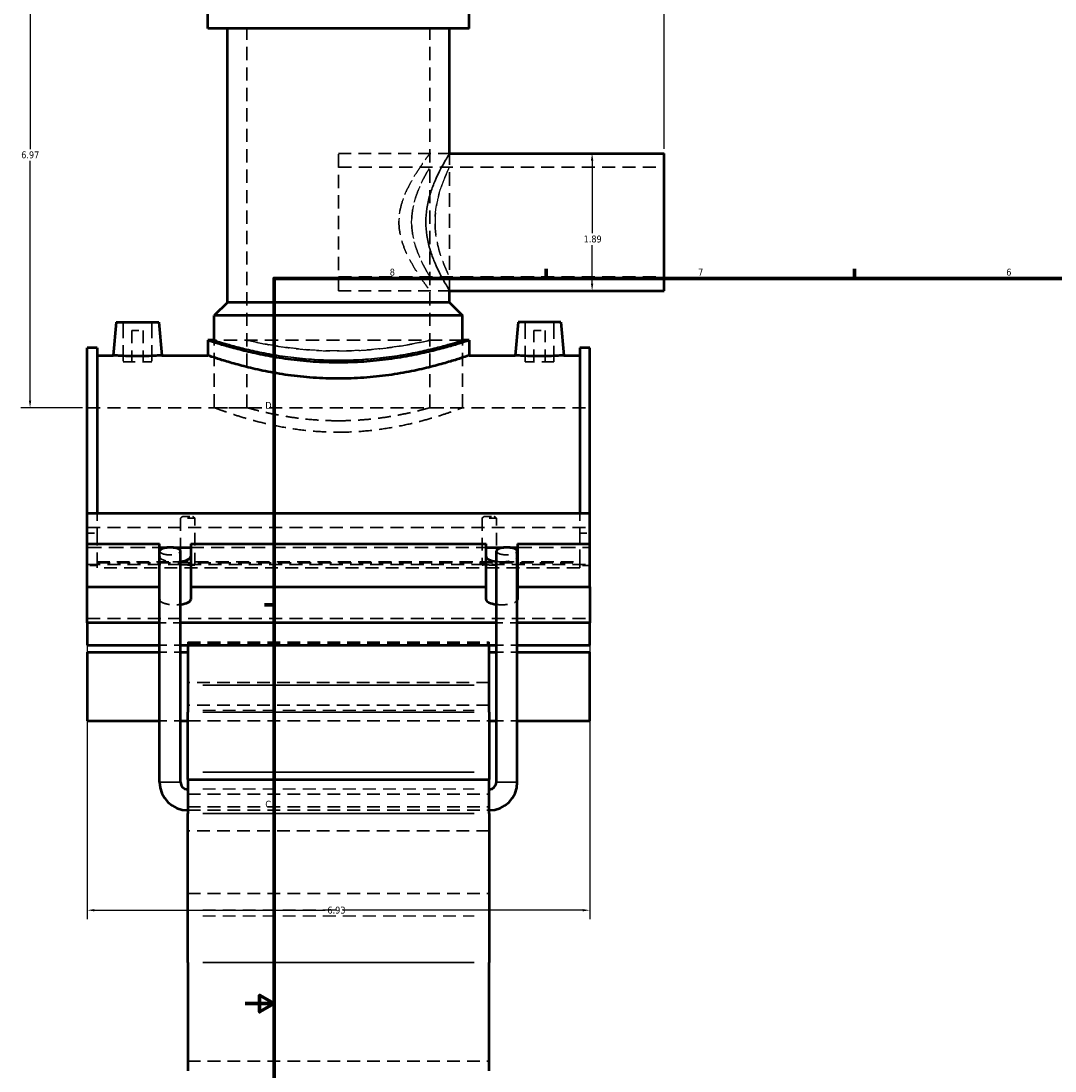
# Model space of a CAD drawing. Header units: inches. Extents: x -3 to 51.4, y -2.5 to 49.9.
# Tile 2 of 9: x -3 to 11.3, y 10.1 to 24.6. Entities that reach past the tile are written whole.
import ezdxf

# ---------------------------------------------------------------- set-up
doc = ezdxf.new("R2010")
doc.units = ezdxf.units.IN
doc.header["$MEASUREMENT"] = 0
doc.linetypes.add('DASHED', pattern=[0.2067, 0.1654, -0.0413])
for name, color, linetype, lineweight in [('Border (ANSI)', 7, 'Continuous', 70), ('Dimension (ANSI)', 7, 'Continuous', 25), ('Hidden (ANSI)', 7, 'DASHED', 35), ('Hidden Narrow (ANSI)', 7, 'DASHED', 25), ('Visible (ANSI)', 7, 'Continuous', 50), ('Visible Narrow (ANSI)', 7, 'Continuous', 35)]:
    doc.layers.add(name, color=color, linetype=linetype, lineweight=lineweight)
doc.styles.add('Note Text (ANSI)', font='tahoma.ttf')
doc.dimstyles.new('Default (ANSI)', dxfattribs={"dimtxt": 0.094488, "dimasz": 0.098425, "dimexe": 0.125, "dimexo": 0.0625, "dimgap": 0.031496, "dimtad": 0, "dimtih": 1, "dimtoh": 1, "dimrnd": 1e-08, "dimzin": 4, "dimdsep": 46, "dimtxsty": 'Note Text (ANSI)', "dimcen": 0.09, "dimdle": 0.393701, "dimclrd": 256, "dimclre": 256, "dimclrt": 5, "dimadec": 0, "dimazin": 1, "dimtfac": 1, "dimtofl": 0, "dimtmove": 0, "dimatfit": 3, "dimfxl": 1, "dimtolj": 1, "dimtzin": 4, "dimlwd": -1, "dimlwe": -1, "dimarcsym": 0})

# ---------------------------------------------------------------- blocks, each defined once
blk = doc.blocks.new('Borders Default Border')
at = {"layer": 'Border (ANSI)'}
for p, q in [((4.25, 21), (4.25, 21.134)), ((8.5, 21), (8.5, 21.134)), ((0.5, 16.5), (0.366, 16.5))]:
    blk.add_line(p, q, dxfattribs=at)
at = {"layer": 'Border (ANSI)', "flags": 128}
for points in [[(0.5, 1), (0.5, 21), (33.5, 21), (33.5, 1), (0.5, 1)], [(0.1, 11), (0.5, 11), (0.3, 11.115), (0.3, 10.885), (0.5, 11)]]:
    blk.add_lwpolyline(points, dxfattribs=at)
at = {"layer": 'Border (ANSI)', "color": 5, "true_color": 0x0000ff, "char_height": 0.0945, "attachment_point": 7, "style": 'Note Text (ANSI)'}
for s, insert in [('8', (2.094, 21.038)), ('7', (6.346, 21.04)), ('6', (10.595, 21.038)), ('D', (0.378, 19.203)), ('C', (0.378, 13.701))]:
    blk.add_mtext(s, dxfattribs=dict(at, insert=insert))
blk = doc.blocks.new('*D6')
at = {"layer": 'Defpoints', "color": 0, "transparency": 16777216}
for p in [(-2.078, 17.042), (4.852, 17.042), (4.852, 12.288)]:
    blk.add_point(p, dxfattribs=at)
at = {"layer": 'Dimension (ANSI)', "transparency": 16777216}
for p, q in [((-2.078, 16.979), (-2.078, 12.163)), ((4.852, 16.979), (4.852, 12.163)), ((-1.98, 12.288), (1.204, 12.288)), ((4.753, 12.288), (1.506, 12.288))]:
    blk.add_line(p, q, dxfattribs=at)
for points in [[(-1.98, 12.304), (-1.98, 12.272), (-2.078, 12.288)], [(4.753, 12.304), (4.753, 12.272), (4.852, 12.288)]]:
    blk.add_solid(points, dxfattribs=at)
at = {"layer": 'Dimension (ANSI)', "color": 5, "transparency": 16777216, "insert": (1.235, 12.337), "char_height": 0.0945, "attachment_point": 1, "style": 'Note Text (ANSI)'}
blk.add_mtext('\\A1;6.93', dxfattribs=at)
blk = doc.blocks.new('*D8')
at = {"layer": 'Defpoints', "color": 0, "transparency": 16777216}
for p in [(5.877, 26.664), (1.387, 26.188), (5.877, 22.725)]:
    blk.add_point(p, dxfattribs=at)
at = {"layer": 'Dimension (ANSI)', "transparency": 16777216}
for p, q in [((1.387, 26.25), (1.387, 26.789)), ((5.877, 22.787), (5.877, 26.789)), ((1.485, 26.664), (3.593, 26.664)), ((5.778, 26.664), (3.9, 26.664))]:
    blk.add_line(p, q, dxfattribs=at)
for points in [[(1.485, 26.681), (1.485, 26.648), (1.387, 26.664)], [(5.778, 26.681), (5.778, 26.648), (5.877, 26.664)]]:
    blk.add_solid(points, dxfattribs=at)
at = {"layer": 'Dimension (ANSI)', "color": 5, "transparency": 16777216, "insert": (3.625, 26.713), "char_height": 0.0945, "attachment_point": 1, "style": 'Note Text (ANSI)'}
blk.add_mtext('\\A1;4.49', dxfattribs=at)
blk = doc.blocks.new('*D9')
at = {"layer": 'Defpoints', "color": 0, "transparency": 16777216}
for p in [(4.884, 22.725), (4.884, 20.831), (4.884, 20.831)]:
    blk.add_point(p, dxfattribs=at)
at = {"layer": 'Dimension (ANSI)', "transparency": 16777216}
for p, q in [((4.884, 22.626), (4.884, 21.623)), ((4.884, 20.93), (4.884, 21.461))]:
    blk.add_line(p, q, dxfattribs=at)
for points in [[(4.868, 22.626), (4.901, 22.626), (4.884, 22.725)], [(4.868, 20.93), (4.901, 20.93), (4.884, 20.831)]]:
    blk.add_solid(points, dxfattribs=at)
at = {"layer": 'Dimension (ANSI)', "color": 5, "transparency": 16777216, "insert": (4.768, 21.591), "char_height": 0.0945, "attachment_point": 1, "style": 'Note Text (ANSI)'}
blk.add_mtext('\\A1;1.89', dxfattribs=at)
blk = doc.blocks.new('*D10')
at = {"layer": 'Defpoints', "color": 0, "transparency": 16777216}
for p in [(-2.866, 26.188), (0.746, 26.188), (-2.078, 19.218)]:
    blk.add_point(p, dxfattribs=at)
at = {"layer": 'Dimension (ANSI)', "transparency": 16777216}
for p, q in [((0.683, 26.188), (-2.991, 26.188)), ((-2.866, 26.09), (-2.866, 22.784)), ((-2.866, 19.316), (-2.866, 22.622)), ((-2.141, 19.218), (-2.991, 19.218))]:
    blk.add_line(p, q, dxfattribs=at)
for points in [[(-2.882, 26.09), (-2.849, 26.09), (-2.866, 26.188)], [(-2.882, 19.316), (-2.849, 19.316), (-2.866, 19.218)]]:
    blk.add_solid(points, dxfattribs=at)
at = {"layer": 'Dimension (ANSI)', "color": 5, "transparency": 16777216, "insert": (-2.987, 22.752), "char_height": 0.0945, "attachment_point": 1, "style": 'Note Text (ANSI)'}
blk.add_mtext('\\A1;6.97', dxfattribs=at)

msp = doc.modelspace()

# ---------------------------------------------------------------- linework, layer by layer
at = {"layer": 'Hidden (ANSI)', "ltscale": 1.099577}
for p, q in [((0.1252, 19.218), (0.1252, 24.4455)), ((2.6485, 19.218), (2.6485, 24.4455))]:
    msp.add_line(p, q, dxfattribs=at)
at = {"layer": 'Hidden (ANSI)', "ltscale": 1.107}
msp.add_line((1.3868, 20.8311), (1.3868, 22.7248), dxfattribs=at)
at = {"layer": 'Hidden (ANSI)', "ltscale": 1.058821}
for p, q in [((1.3868, 22.7248), (2.9188, 22.7248)), ((1.3868, 20.8311), (2.9188, 20.8311))]:
    msp.add_line(p, q, dxfattribs=at)
at = {"layer": 'Hidden (ANSI)', "ltscale": 1.145199}
msp.add_line((2.9188, 20.8311), (2.9188, 22.7248), dxfattribs=at)
at = {"layer": 'Hidden (ANSI)', "ltscale": 1.086115}
for p, q in [((1.3868, 22.5354), (5.8768, 22.5354)), ((1.3868, 21.0205), (5.8768, 21.0205))]:
    msp.add_line(p, q, dxfattribs=at)
at = {"layer": 'Hidden (ANSI)', "ltscale": 1.333288}
for p, q in [((-1.582, 20.3991), (-1.582, 19.8479)), ((-1.1883, 20.3991), (-1.1883, 19.8479)), ((3.962, 19.8479), (3.962, 20.3991)), ((4.3557, 19.8479), (4.3557, 20.3991))]:
    msp.add_line(p, q, dxfattribs=at)
at = {"layer": 'Hidden (ANSI)', "ltscale": 0.471064}
for p, q in [((-1.4639, 20.281), (-1.3064, 20.281)), ((4.0801, 20.281), (4.2376, 20.281))]:
    msp.add_line(p, q, dxfattribs=at)
at = {"layer": 'Hidden (ANSI)', "ltscale": 1.047583}
for p, q in [((-1.4639, 20.281), (-1.4639, 19.8479)), ((-1.3064, 20.281), (-1.3064, 19.8479)), ((4.0801, 19.8479), (4.0801, 20.281)), ((4.2376, 19.8479), (4.2376, 20.281))]:
    msp.add_line(p, q, dxfattribs=at)
at = {"layer": 'Hidden (ANSI)', "ltscale": 1.104495}
msp.add_line((3.0991, 20.148), (-0.3254, 20.148), dxfattribs=at)
at = {"layer": 'Hidden (ANSI)', "ltscale": 1.124841}
for p, q in [((-0.3254, 19.218), (-0.3254, 20.148)), ((3.0991, 19.218), (3.0991, 20.148))]:
    msp.add_line(p, q, dxfattribs=at)
at = {"layer": 'Hidden (ANSI)', "ltscale": 0.997297}
for p, q in [((-1.582, 19.8479), (-1.1883, 19.8479)), ((4.3557, 19.8479), (3.962, 19.8479))]:
    msp.add_line(p, q, dxfattribs=at)
at = {"layer": 'Hidden (ANSI)', "ltscale": 1.081511}
for p, q in [((-2.0782, 19.218), (4.8518, 19.218)), ((-2.0782, 17.5668), (4.8518, 17.5668)), ((-2.0782, 17.0543), (4.8518, 17.0543)), ((-2.0782, 16.3101), (4.8518, 16.3101))]:
    msp.add_line(p, q, dxfattribs=at)
at = {"layer": 'Hidden (ANSI)', "ltscale": 1.089963}
for p, q in [((-0.3254, 19.218), (0.1252, 19.218)), ((2.6485, 19.218), (3.0991, 19.218))]:
    msp.add_line(p, q, dxfattribs=at)
at = {"layer": 'Hidden (ANSI)', "ltscale": 0.630222}
for p, q in [((-1.9396, 17.764), (-1.9396, 17.487)), ((4.7132, 17.764), (4.7132, 17.487))]:
    msp.add_line(p, q, dxfattribs=at)
at = {"layer": 'Hidden (ANSI)', "ltscale": 1.04627}
for p, q in [((-0.7915, 17.6943), (-0.7915, 17.0455)), ((-0.5928, 17.0455), (-0.5928, 17.6943)), ((3.3665, 17.6943), (3.3665, 17.0455)), ((3.5652, 17.0455), (3.5652, 17.6943))]:
    msp.add_line(p, q, dxfattribs=at)
at = {"layer": 'Hidden (ANSI)', "ltscale": 0.44938}
for p, q in [((-0.5928, 17.6943), (-0.7915, 17.6943)), ((3.5652, 17.6943), (3.3665, 17.6943))]:
    msp.add_line(p, q, dxfattribs=at)
at = {"layer": 'Hidden (ANSI)', "ltscale": 0.297896}
for p, q in [((-0.7618, 17.718), (-0.6226, 17.718)), ((3.3962, 17.718), (3.5354, 17.718))]:
    msp.add_line(p, q, dxfattribs=at)
at = {"layer": 'Hidden (ANSI)', "ltscale": 0.263891}
for p, q in [((-2.0782, 17.487), (-1.9396, 17.487)), ((4.7132, 17.487), (4.8518, 17.487)), ((-1.9396, 17.042), (-2.0782, 17.042)), ((4.8518, 17.042), (4.7132, 17.042))]:
    msp.add_line(p, q, dxfattribs=at)
at = {"layer": 'Hidden (ANSI)', "ltscale": 1.015378}
for p, q in [((-1.9396, 17.487), (-1.9396, 17.0925)), ((4.7132, 17.0925), (4.7132, 17.487))]:
    msp.add_line(p, q, dxfattribs=at)
at = {"layer": 'Hidden (ANSI)', "ltscale": 1.205209}
for p, q in [((-2.0782, 17.2898), (-1.0817, 17.2898)), ((3.8554, 17.2898), (4.8518, 17.2898))]:
    msp.add_line(p, q, dxfattribs=at)
at = {"layer": 'Hidden (ANSI)', "ltscale": 0.152872}
for p, q in [((-0.9749, 17.2898), (-0.8946, 17.2898)), ((3.6682, 17.2898), (3.7485, 17.2898))]:
    msp.add_line(p, q, dxfattribs=at)
at = {"layer": 'Hidden (ANSI)', "ltscale": 1.094429}
msp.add_line((-0.6491, 17.2898), (3.4228, 17.2898), dxfattribs=at)
at = {"layer": 'Hidden (ANSI)', "ltscale": 0.072672}
for p, q in [((-1.9396, 17.0925), (-1.9396, 17.0795)), ((4.7132, 17.0795), (4.7132, 17.0925))]:
    msp.add_line(p, q, dxfattribs=at)
at = {"layer": 'Hidden (ANSI)', "ltscale": 1.039332}
for p, q in [((-1.9396, 17.0925), (-0.8654, 17.0925)), ((3.6391, 17.0925), (4.7132, 17.0925))]:
    msp.add_line(p, q, dxfattribs=at)
at = {"layer": 'Hidden (ANSI)', "ltscale": 1.089623}
msp.add_line((-0.8654, 17.0925), (3.6391, 17.0925), dxfattribs=at)
at = {"layer": 'Hidden (ANSI)', "ltscale": 1.072859}
for p, q in [((-1.9396, 17.0795), (4.7132, 17.0795)), ((4.7132, 17.0101), (-1.9396, 17.0101))]:
    msp.add_line(p, q, dxfattribs=at)
at = {"layer": 'Hidden (ANSI)', "ltscale": 0.14758}
for p, q in [((-1.9396, 17.0101), (-1.9396, 17.0795)), ((4.7132, 17.0795), (4.7132, 17.0101))]:
    msp.add_line(p, q, dxfattribs=at)
at = {"layer": 'Hidden (ANSI)', "ltscale": 0.378259}
for p, q in [((-0.5928, 17.0455), (-0.7915, 17.0455)), ((3.5652, 17.0455), (3.3665, 17.0455))]:
    msp.add_line(p, q, dxfattribs=at)
at = {"layer": 'Hidden (ANSI)', "ltscale": 0.549173}
for p, q in [((-0.7905, 16.2532), (-1.0789, 16.2532)), ((3.8526, 16.2532), (3.5642, 16.2532)), ((-1.0789, 15.9452), (-0.7905, 15.9452)), ((3.5642, 15.9452), (3.8526, 15.9452)), ((-1.0789, 15.8487), (-0.7905, 15.8487)), ((3.5642, 15.8487), (3.8526, 15.8487)), ((-1.0789, 14.899), (-0.7905, 14.899)), ((3.5642, 14.899), (3.8526, 14.899))]:
    msp.add_line(p, q, dxfattribs=at)
at = {"layer": 'Hidden (ANSI)', "ltscale": 0.300161}
for p, q in [((-0.6922, 15.9838), (-0.6922, 15.9636)), ((3.4658, 15.9636), (3.4658, 15.9838))]:
    msp.add_line(p, q, dxfattribs=at)
at = {"layer": 'Hidden (ANSI)', "ltscale": 1.058743}
for p, q in [((-0.6922, 15.9838), (3.4658, 15.9838)), ((-0.6922, 15.9636), (3.4658, 15.9636)), ((3.4658, 15.4286), (-0.6922, 15.4286)), ((3.4658, 15.1179), (-0.6922, 15.1179)), ((-0.6922, 14.899), (3.4658, 14.899)), ((-0.6922, 13.8883), (3.4658, 13.8883)), ((-0.6922, 13.7132), (3.4658, 13.7132)), ((-0.6922, 13.6667), (3.4658, 13.6667)), ((3.4658, 13.385), (-0.6922, 13.385)), ((-0.6922, 12.5186), (3.4658, 12.5186)), ((-0.6922, 10.2062), (3.4658, 10.2062))]:
    msp.add_line(p, q, dxfattribs=at)
at = {"layer": 'Hidden (ANSI)', "ltscale": 0.115573}
for p, q in [((-0.6922, 15.9636), (-0.6922, 15.9452)), ((3.4658, 15.9452), (3.4658, 15.9636))]:
    msp.add_line(p, q, dxfattribs=at)
at = {"layer": 'Hidden (ANSI)', "ltscale": 1.131185}
for centre in [(-0.9347, 17.2394), (3.7084, 17.2394)]:
    msp.add_ellipse(centre, major_axis=(0.1442, 0), ratio=0.3639702, start_param=3.1415927, end_param=6.2831853, dxfattribs=at)
at = {"layer": 'Hidden (ANSI)', "ltscale": 0.580703}
for centre, major_axis, start_param, end_param in [((-0.8654, 17.1665), (-0.2163, 0), 0.1609249, 1.5707963), ((3.6391, 17.1665), (0.2163, 0), 4.712389, 6.1222604)]:
    msp.add_ellipse(centre, major_axis=major_axis, ratio=0.3420201, start_param=start_param, end_param=end_param, dxfattribs=at)
at = {"layer": 'Hidden (ANSI)', "ltscale": 0.145557}
for centre, start_param, end_param in [((-0.8654, 17.1665), 1.5707963, 1.9243713), ((3.6391, 17.1665), 1.2172214, 1.5707963)]:
    msp.add_ellipse(centre, major_axis=(-0.2163, 0), ratio=0.3420201, start_param=start_param, end_param=end_param, dxfattribs=at)
at = {"layer": 'Hidden (ANSI)', "ltscale": 0.922604}
for centre, major_axis, start_param, end_param in [((-0.8654, 16.5737), (-0.2163, 0), 0.1609249, 1.9243713), ((3.6391, 16.5737), (0.2163, 0), 4.358814, 6.1222604)]:
    msp.add_ellipse(centre, major_axis=major_axis, ratio=0.3420201, start_param=start_param, end_param=end_param, dxfattribs=at)
at = {"layer": 'Hidden (ANSI)', "ltscale": 1.094813}
for points, knots in [([(-0.3254, 19.218), (-0.3254, 19.218), (-0.3149, 19.2139), (-0.271, 19.1975), (-0.2377, 19.1852), (-0.15, 19.1541), (-0.0955, 19.1353), (0.0298, 19.0949), (0.1007, 19.0733), (0.2515, 19.0312), (0.3368, 19.0092), (0.5226, 18.9676), (0.6233, 18.948), (0.8338, 18.9152), (0.9439, 18.902), (1.166, 18.8843), (1.2781, 18.88), (1.3868, 18.88)], [19.8774218, 19.8774218, 19.8774218, 19.8774218, 20.7053119, 20.7053119, 21.533202, 21.533202, 22.3610921, 22.3610921, 23.1889822, 23.1889822, 24.0175439, 24.0175439, 24.8461056, 24.8461056, 25.6746674, 25.6746674, 26.5032291, 26.5032291, 26.5032291, 26.5032291]), ([(1.3868, 18.88), (1.4956, 18.88), (1.6076, 18.8843), (1.8297, 18.902), (1.9398, 18.9152), (2.1504, 18.948), (2.251, 18.9676), (2.4369, 19.0092), (2.5221, 19.0312), (2.6729, 19.0733), (2.7439, 19.0949), (2.8692, 19.1353), (2.9236, 19.1541), (3.0113, 19.1852), (3.0447, 19.1975), (3.0886, 19.2139), (3.0991, 19.218), (3.0991, 19.218)], [0, 0, 0, 0, 0.8285617, 0.8285617, 1.6571235, 1.6571235, 2.4856852, 2.4856852, 3.3142469, 3.3142469, 4.142137, 4.142137, 4.9700271, 4.9700271, 5.7979172, 5.7979172, 6.6258073, 6.6258073, 6.6258073, 6.6258073])]:
    msp.add_open_spline(points, degree=3, knots=knots, dxfattribs=at)
at = {"layer": 'Hidden (ANSI)', "ltscale": 1.070717}
for points, knots in [([(1.3868, 19.0377), (1.3072, 19.0377), (1.2249, 19.04), (1.0616, 19.0492), (0.9805, 19.0561), (0.8252, 19.0734), (0.7509, 19.0837), (0.6135, 19.1058), (0.5505, 19.1175), (0.4389, 19.14), (0.3865, 19.1516), (0.2941, 19.1734), (0.254, 19.1835), (0.1894, 19.2003), (0.165, 19.207), (0.1328, 19.2158), (0.1252, 19.218), (0.1252, 19.218)], [0, 0, 0, 0, 0.6071488, 0.6071488, 1.2142975, 1.2142975, 1.8214463, 1.8214463, 2.428595, 2.428595, 3.0356081, 3.0356081, 3.6426212, 3.6426212, 4.2496343, 4.2496343, 4.8566474, 4.8566474, 4.8566474, 4.8566474]), ([(2.6485, 19.218), (2.6485, 19.218), (2.6408, 19.2158), (2.6087, 19.207), (2.5842, 19.2003), (2.5197, 19.1835), (2.4796, 19.1734), (2.3871, 19.1516), (2.3347, 19.14), (2.2232, 19.1175), (2.1602, 19.1058), (2.0228, 19.0837), (1.9485, 19.0734), (1.7932, 19.0561), (1.7121, 19.0492), (1.5488, 19.04), (1.4665, 19.0377), (1.3868, 19.0377)], [14.5699421, 14.5699421, 14.5699421, 14.5699421, 15.1769552, 15.1769552, 15.7839683, 15.7839683, 16.3909814, 16.3909814, 16.9979944, 16.9979944, 17.6051432, 17.6051432, 18.212292, 18.212292, 18.8194407, 18.8194407, 19.4265895, 19.4265895, 19.4265895, 19.4265895])]:
    msp.add_open_spline(points, degree=3, knots=knots, dxfattribs=at)
at = {"layer": 'Hidden (ANSI)', "ltscale": 0.072239}
for points, weights in [([(-0.7618, 17.718), (-0.775, 17.7082), (-0.7915, 17.6943)], [1, 1.00992428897, 1]), ([(-0.5928, 17.6943), (-0.6094, 17.7082), (-0.6226, 17.718)], [1, 1.00992428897, 1]), ([(3.3962, 17.718), (3.383, 17.7082), (3.3665, 17.6943)], [1, 1.00992428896, 1]), ([(3.5652, 17.6943), (3.5486, 17.7082), (3.5354, 17.718)], [1, 1.00992428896, 1])]:
    msp.add_rational_spline(points, weights, degree=2, dxfattribs=at)
at = {"layer": 'Hidden (ANSI)', "ltscale": 0.450542}
for points, knots in [([(-0.7915, 17.0455), (-0.7869, 17.0468), (-0.7815, 17.0479), (-0.7652, 17.0502), (-0.752, 17.0512), (-0.7229, 17.0524), (-0.707, 17.0526), (-0.6922, 17.0526), (-0.6774, 17.0526), (-0.6616, 17.0524), (-0.6325, 17.0512), (-0.6193, 17.0502), (-0.603, 17.0479), (-0.5975, 17.0469), (-0.5928, 17.0455)], [-0.28920517, -0.28920517, -0.28920517, -0.28920517, -0.22638723, -0.22638723, -0.11319361, -0.11319361, 0, 0, 0, 0.11284098, 0.11284098, 0.22568196, 0.22568196, 0.28917826, 0.28917826, 0.28917826, 0.28917826]), ([(3.3665, 17.0455), (3.3712, 17.0469), (3.3766, 17.0479), (3.393, 17.0502), (3.4062, 17.0512), (3.4352, 17.0524), (3.451, 17.0526), (3.4806, 17.0526), (3.4964, 17.0524), (3.5255, 17.0512), (3.5387, 17.0502), (3.555, 17.0479), (3.5605, 17.0469), (3.5652, 17.0455)], [0.6402703, 0.6402703, 0.6402703, 0.6402703, 0.7037666, 0.7037666, 0.81660758, 0.81660758, 0.92944857, 0.92944857, 1.04228955, 1.04228955, 1.15513053, 1.15513053, 1.21862683, 1.21862683, 1.21862683, 1.21862683])]:
    msp.add_open_spline(points, degree=3, knots=knots, dxfattribs=at)
at = {"layer": 'Hidden Narrow (ANSI)', "ltscale": 1.06497}
for p, q in [((-0.4843, 15.045), (3.2579, 15.045)), ((-0.4843, 13.9609), (3.2579, 13.9609)), ((-0.4843, 12.2916), (3.2579, 12.2916)), ((-0.4843, 12.2105), (3.2579, 12.2105))]:
    msp.add_line(p, q, dxfattribs=at)
at = {"layer": 'Hidden Narrow (ANSI)', "ltscale": 1.07853}
msp.add_open_spline([(2.2206, 21.778), (2.2206, 21.8416), (2.2281, 21.9054), (2.2557, 22.0297), (2.2756, 22.0902), (2.3222, 22.205), (2.3488, 22.2595), (2.4029, 22.3601), (2.4304, 22.4064), (2.4814, 22.4877), (2.5068, 22.5261), (2.5537, 22.5947), (2.5752, 22.6249), (2.6108, 22.6742), (2.625, 22.6933), (2.6438, 22.7186), (2.6485, 22.7248), (2.6485, 22.7248), (2.6438, 22.7186), (2.625, 22.6933), (2.6108, 22.6742), (2.5752, 22.6249), (2.5537, 22.5947), (2.5068, 22.5261), (2.4814, 22.4877), (2.4304, 22.4064), (2.4029, 22.3601), (2.3488, 22.2595), (2.3222, 22.205), (2.2756, 22.0902), (2.2557, 22.0297), (2.2281, 21.9054), (2.2206, 21.8416), (2.2206, 21.7144), (2.2281, 21.6506), (2.2557, 21.5263), (2.2756, 21.4658), (2.3222, 21.3509), (2.3488, 21.2965), (2.4029, 21.1958), (2.4304, 21.1496), (2.4814, 21.0682), (2.5068, 21.0298), (2.5537, 20.9612), (2.5752, 20.931), (2.6108, 20.8817), (2.625, 20.8627), (2.6438, 20.8373), (2.6485, 20.8311), (2.6485, 20.8311), (2.6438, 20.8373), (2.625, 20.8627), (2.6108, 20.8817), (2.5752, 20.931), (2.5537, 20.9612), (2.5068, 21.0298), (2.4814, 21.0682), (2.4304, 21.1496), (2.4029, 21.1958), (2.3488, 21.2965), (2.3222, 21.3509), (2.2756, 21.4658), (2.2557, 21.5263), (2.2281, 21.6506), (2.2206, 21.7144), (2.2206, 21.778)], degree=3, knots=[0, 0, 0, 0, 0.4845519, 0.4845519, 0.9691038, 0.9691038, 1.4536557, 1.4536557, 1.9382076, 1.9382076, 2.4125296, 2.4125296, 2.8868515, 2.8868515, 3.3611735, 3.3611735, 3.8354955, 3.8354955, 4.3098174, 4.3098174, 4.7841394, 4.7841394, 5.2584614, 5.2584614, 5.7327834, 5.7327834, 6.2173353, 6.2173353, 6.7018872, 6.7018872, 7.1864391, 7.1864391, 7.670991, 7.670991, 8.1555429, 8.1555429, 8.6400948, 8.6400948, 9.1246467, 9.1246467, 9.6091986, 9.6091986, 10.0835205, 10.0835205, 10.5578425, 10.5578425, 11.0321645, 11.0321645, 11.5064864, 11.5064864, 11.9808084, 11.9808084, 12.4551304, 12.4551304, 12.9294523, 12.9294523, 13.4037743, 13.4037743, 13.8883262, 13.8883262, 14.3728781, 14.3728781, 14.85743, 14.85743, 15.3419819, 15.3419819, 15.3419819, 15.3419819], dxfattribs=at)
at = {"layer": 'Hidden Narrow (ANSI)', "ltscale": 1.058027}
for points, knots in [([(2.9188, 22.7248), (2.9188, 22.7248), (2.9151, 22.7188), (2.8999, 22.694), (2.8885, 22.6752), (2.8599, 22.6263), (2.8425, 22.5961), (2.8049, 22.5272), (2.7847, 22.4884), (2.7447, 22.4062), (2.7235, 22.3597), (2.6825, 22.2581), (2.6628, 22.203), (2.629, 22.0872), (2.615, 22.0264), (2.5961, 21.9026), (2.5912, 21.8397), (2.5912, 21.778)], [11.2419996, 11.2419996, 11.2419996, 11.2419996, 11.7086597, 11.7086597, 12.1753198, 12.1753198, 12.6419799, 12.6419799, 13.10864, 13.10864, 13.5788132, 13.5788132, 14.0489864, 14.0489864, 14.5191596, 14.5191596, 14.9893328, 14.9893328, 14.9893328, 14.9893328]), ([(2.5912, 21.778), (2.5912, 21.7163), (2.5961, 21.6533), (2.615, 21.5296), (2.629, 21.4687), (2.6628, 21.3529), (2.6825, 21.2979), (2.7235, 21.1963), (2.7447, 21.1497), (2.7847, 21.0675), (2.8049, 21.0287), (2.8425, 20.9598), (2.8599, 20.9296), (2.8885, 20.8807), (2.8999, 20.862), (2.9151, 20.8371), (2.9188, 20.8311), (2.9188, 20.8311)], [0, 0, 0, 0, 0.4701732, 0.4701732, 0.9403464, 0.9403464, 1.4105196, 1.4105196, 1.8806928, 1.8806928, 2.3473529, 2.3473529, 2.814013, 2.814013, 3.2806731, 3.2806731, 3.7473332, 3.7473332, 3.7473332, 3.7473332])]:
    msp.add_open_spline(points, degree=3, knots=knots, dxfattribs=at)
at = {"layer": 'Hidden Narrow (ANSI)', "ltscale": 1.075144}
msp.add_open_spline([(2.3958, 21.778), (2.3958, 21.7287), (2.3995, 21.6785), (2.414, 21.5795), (2.4247, 21.5308), (2.4505, 21.4381), (2.4657, 21.394), (2.4973, 21.3127), (2.5137, 21.2754), (2.5445, 21.2095), (2.5602, 21.1785), (2.5893, 21.1233), (2.6028, 21.0992), (2.625, 21.0601), (2.6338, 21.0451), (2.6456, 21.0253), (2.6485, 21.0205), (2.6485, 21.0205), (2.6456, 21.0253), (2.6338, 21.0451), (2.625, 21.0601), (2.6028, 21.0992), (2.5893, 21.1233), (2.5602, 21.1785), (2.5445, 21.2095), (2.5137, 21.2754), (2.4973, 21.3127), (2.4657, 21.394), (2.4505, 21.4381), (2.4247, 21.5308), (2.414, 21.5795), (2.3995, 21.6785), (2.3958, 21.7287), (2.3958, 21.8272), (2.3995, 21.8775), (2.414, 21.9764), (2.4247, 22.0251), (2.4505, 22.1178), (2.4657, 22.1619), (2.4973, 22.2433), (2.5137, 22.2805), (2.5445, 22.3464), (2.5602, 22.3775), (2.5893, 22.4326), (2.6028, 22.4567), (2.625, 22.4958), (2.6338, 22.5108), (2.6456, 22.5306), (2.6485, 22.5354), (2.6485, 22.5354), (2.6456, 22.5306), (2.6338, 22.5108), (2.625, 22.4958), (2.6028, 22.4567), (2.5893, 22.4326), (2.5602, 22.3775), (2.5445, 22.3464), (2.5137, 22.2805), (2.4973, 22.2433), (2.4657, 22.1619), (2.4505, 22.1178), (2.4247, 22.0251), (2.414, 21.9764), (2.3995, 21.8775), (2.3958, 21.8272), (2.3958, 21.778)], degree=3, knots=[0, 0, 0, 0, 0.3750739, 0.3750739, 0.7501478, 0.7501478, 1.1252217, 1.1252217, 1.5002956, 1.5002956, 1.8729418, 1.8729418, 2.2455879, 2.2455879, 2.6182341, 2.6182341, 2.9908803, 2.9908803, 3.3635265, 3.3635265, 3.7361727, 3.7361727, 4.1088189, 4.1088189, 4.4814651, 4.4814651, 4.856539, 4.856539, 5.2316129, 5.2316129, 5.6066868, 5.6066868, 5.9817607, 5.9817607, 6.3568346, 6.3568346, 6.7319084, 6.7319084, 7.1069823, 7.1069823, 7.4820562, 7.4820562, 7.8547024, 7.8547024, 8.2273486, 8.2273486, 8.5999948, 8.5999948, 8.972641, 8.972641, 9.3452872, 9.3452872, 9.7179334, 9.7179334, 10.0905796, 10.0905796, 10.4632258, 10.4632258, 10.8382997, 10.8382997, 11.2133736, 11.2133736, 11.5884474, 11.5884474, 11.9635213, 11.9635213, 11.9635213, 11.9635213], dxfattribs=at)
at = {"layer": 'Hidden Narrow (ANSI)', "ltscale": 1.064681}
msp.add_open_spline([(2.7185, 21.778), (2.7185, 21.8265), (2.7212, 21.8764), (2.7321, 21.975), (2.7402, 22.0237), (2.7601, 22.1167), (2.7719, 22.161), (2.7968, 22.2429), (2.8098, 22.2804), (2.8345, 22.3467), (2.8472, 22.3779), (2.8708, 22.4332), (2.8817, 22.4573), (2.8998, 22.4963), (2.9069, 22.5111), (2.9165, 22.5307), (2.9188, 22.5354), (2.9188, 22.5354), (2.9165, 22.5307), (2.9069, 22.5111), (2.8998, 22.4963), (2.8817, 22.4573), (2.8708, 22.4332), (2.8472, 22.3779), (2.8345, 22.3467), (2.8098, 22.2804), (2.7968, 22.2429), (2.7719, 22.161), (2.7601, 22.1167), (2.7402, 22.0237), (2.7321, 21.975), (2.7212, 21.8764), (2.7185, 21.8265), (2.7185, 21.7294), (2.7212, 21.6795), (2.7321, 21.5809), (2.7402, 21.5322), (2.7601, 21.4393), (2.7719, 21.3949), (2.7968, 21.3131), (2.8098, 21.2755), (2.8345, 21.2092), (2.8472, 21.178), (2.8708, 21.1227), (2.8817, 21.0986), (2.8998, 21.0596), (2.9069, 21.0448), (2.9165, 21.0252), (2.9188, 21.0205), (2.9188, 21.0205), (2.9165, 21.0252), (2.9069, 21.0448), (2.8998, 21.0596), (2.8817, 21.0986), (2.8708, 21.1227), (2.8472, 21.178), (2.8345, 21.2092), (2.8098, 21.2755), (2.7968, 21.3131), (2.7719, 21.3949), (2.7601, 21.4393), (2.7402, 21.5322), (2.7321, 21.5809), (2.7212, 21.6795), (2.7185, 21.7294), (2.7185, 21.778)], degree=3, knots=[0, 0, 0, 0, 0.3700745, 0.3700745, 0.7401491, 0.7401491, 1.1102236, 1.1102236, 1.4802982, 1.4802982, 1.8494141, 1.8494141, 2.21853, 2.21853, 2.5876459, 2.5876459, 2.9567618, 2.9567618, 3.3258778, 3.3258778, 3.6949937, 3.6949937, 4.0641096, 4.0641096, 4.4332255, 4.4332255, 4.8033001, 4.8033001, 5.1733746, 5.1733746, 5.5434492, 5.5434492, 5.9135237, 5.9135237, 6.2835982, 6.2835982, 6.6536728, 6.6536728, 7.0237473, 7.0237473, 7.3938219, 7.3938219, 7.7629378, 7.7629378, 8.1320537, 8.1320537, 8.5011696, 8.5011696, 8.8702855, 8.8702855, 9.2394015, 9.2394015, 9.6085174, 9.6085174, 9.9776333, 9.9776333, 10.3467492, 10.3467492, 10.7168238, 10.7168238, 11.0868983, 11.0868983, 11.4569729, 11.4569729, 11.8270474, 11.8270474, 11.8270474, 11.8270474], dxfattribs=at)
at = {"layer": 'Hidden Narrow (ANSI)', "ltscale": 1.091371}
for points, knots in [([(-0.3254, 20.148), (-0.3254, 20.148), (-0.315, 20.1447), (-0.2713, 20.1311), (-0.238, 20.1209), (-0.1504, 20.0953), (-0.096, 20.0798), (0.0295, 20.0465), (0.1005, 20.0287), (0.2517, 19.9942), (0.3371, 19.9762), (0.5234, 19.9422), (0.6242, 19.9263), (0.8349, 19.8997), (0.9449, 19.889), (1.1668, 19.8748), (1.2785, 19.8713), (1.3868, 19.8713)], [19.8054754, 19.8054754, 19.8054754, 19.8054754, 20.6305528, 20.6305528, 21.4556301, 21.4556301, 22.2807075, 22.2807075, 23.1057848, 23.1057848, 23.9311637, 23.9311637, 24.7565427, 24.7565427, 25.5819216, 25.5819216, 26.4073006, 26.4073006, 26.4073006, 26.4073006]), ([(1.3868, 19.8713), (1.4951, 19.8713), (1.6069, 19.8748), (1.8287, 19.889), (1.9388, 19.8997), (2.1495, 19.9263), (2.2503, 19.9422), (2.4365, 19.9762), (2.522, 19.9942), (2.6732, 20.0287), (2.7442, 20.0465), (2.8697, 20.0798), (2.9241, 20.0953), (3.0117, 20.1209), (3.0449, 20.1311), (3.0886, 20.1447), (3.0991, 20.148), (3.0991, 20.148)], [0, 0, 0, 0, 0.8253789, 0.8253789, 1.6507579, 1.6507579, 2.4761368, 2.4761368, 3.3015158, 3.3015158, 4.1265931, 4.1265931, 4.9516704, 4.9516704, 5.7767478, 5.7767478, 6.6018251, 6.6018251, 6.6018251, 6.6018251])]:
    msp.add_open_spline(points, degree=3, knots=knots, dxfattribs=at)
at = {"layer": 'Hidden Narrow (ANSI)', "ltscale": 1.099522}
msp.add_open_spline([(1.3868, 19.9995), (1.3073, 19.9995), (1.2252, 20.0014), (1.0619, 20.0089), (0.9809, 20.0145), (0.8255, 20.0287), (0.7512, 20.0372), (0.6137, 20.0553), (0.5506, 20.065), (0.4389, 20.0836), (0.3864, 20.0932), (0.2939, 20.1111), (0.2538, 20.1195), (0.1893, 20.1334), (0.1649, 20.1389), (0.1328, 20.1462), (0.1252, 20.148), (0.1252, 20.148), (0.1328, 20.1462), (0.1649, 20.1389), (0.1893, 20.1334), (0.2538, 20.1195), (0.2939, 20.1111), (0.3864, 20.0932), (0.4389, 20.0836), (0.5506, 20.065), (0.6137, 20.0553), (0.7512, 20.0372), (0.8255, 20.0287), (0.9809, 20.0145), (1.0619, 20.0089), (1.2252, 20.0014), (1.3073, 19.9995), (1.4664, 19.9995), (1.5485, 20.0014), (1.7117, 20.0089), (1.7928, 20.0145), (1.9481, 20.0287), (2.0225, 20.0372), (2.16, 20.0553), (2.2231, 20.065), (2.3348, 20.0836), (2.3872, 20.0932), (2.4798, 20.1111), (2.5199, 20.1195), (2.5843, 20.1334), (2.6088, 20.1389), (2.6408, 20.1462), (2.6485, 20.148), (2.6485, 20.148), (2.6408, 20.1462), (2.6088, 20.1389), (2.5843, 20.1334), (2.5199, 20.1195), (2.4798, 20.1111), (2.3872, 20.0932), (2.3348, 20.0836), (2.2231, 20.065), (2.16, 20.0553), (2.0225, 20.0372), (1.9481, 20.0287), (1.7928, 20.0145), (1.7117, 20.0089), (1.5485, 20.0014), (1.4664, 19.9995), (1.3868, 19.9995)], degree=3, knots=[0, 0, 0, 0, 0.605982, 0.605982, 1.2119641, 1.2119641, 1.8179461, 1.8179461, 2.4239281, 2.4239281, 3.0298478, 3.0298478, 3.6357674, 3.6357674, 4.241687, 4.241687, 4.8476066, 4.8476066, 5.4535263, 5.4535263, 6.0594459, 6.0594459, 6.6653655, 6.6653655, 7.2712851, 7.2712851, 7.8772672, 7.8772672, 8.4832492, 8.4832492, 9.0892312, 9.0892312, 9.6952133, 9.6952133, 10.3011953, 10.3011953, 10.9071773, 10.9071773, 11.5131594, 11.5131594, 12.1191414, 12.1191414, 12.725061, 12.725061, 13.3309806, 13.3309806, 13.9369003, 13.9369003, 14.5428199, 14.5428199, 15.1487395, 15.1487395, 15.7546591, 15.7546591, 16.3605788, 16.3605788, 16.9664984, 16.9664984, 17.5724804, 17.5724804, 18.1784624, 18.1784624, 18.7844445, 18.7844445, 19.3904265, 19.3904265, 19.3904265, 19.3904265], dxfattribs=at)
at = {"layer": 'Visible (ANSI)'}
for p, q in [((-0.4155, 24.4455), (-0.4155, 24.6546)), ((3.1892, 24.4455), (3.1892, 24.6546)), ((3.1892, 24.4455), (-0.4155, 24.4455)), ((-0.1452, 20.6698), (-0.1452, 24.4455)), ((2.9188, 22.7248), (2.9188, 24.4455)), ((2.9188, 22.7248), (5.8768, 22.7248)), ((5.8768, 20.8311), (5.8768, 22.7248)), ((2.9188, 20.6698), (2.9188, 20.8311)), ((2.9188, 20.8311), (5.8768, 20.8311)), ((-0.1452, 20.6698), (-0.3254, 20.4896)), ((2.9188, 20.6698), (-0.1452, 20.6698)), ((2.9188, 20.6698), (3.0991, 20.4896)), ((3.0991, 20.4896), (-0.3254, 20.4896)), ((-0.3254, 20.148), (-0.3254, 20.4896)), ((3.0991, 20.148), (3.0991, 20.4896)), ((-1.6804, 20.3991), (-1.7207, 19.9389)), ((-1.6804, 20.3991), (-1.0899, 20.3991)), ((-1.0899, 20.3991), (-1.0496, 19.9389)), ((3.8636, 20.3991), (3.8233, 19.9389)), ((4.4541, 20.3991), (3.8636, 20.3991)), ((4.4541, 20.3991), (4.4944, 19.9389)), ((-0.4155, 20.148), (-0.4155, 19.9389)), ((-0.3254, 20.148), (-0.4155, 20.148)), ((3.1892, 20.148), (3.0991, 20.148)), ((3.1892, 20.148), (3.1892, 19.9389)), ((-2.0782, 17.764), (-2.0782, 20.0434)), ((-1.9396, 20.0434), (-2.0782, 20.0434)), ((-1.9396, 20.0434), (-1.9396, 17.764)), ((4.7132, 20.0434), (4.7132, 17.764)), ((4.8518, 20.0434), (4.7132, 20.0434)), ((4.8518, 17.764), (4.8518, 20.0434)), ((-1.9396, 19.9389), (-1.7207, 19.9389)), ((-1.0496, 19.9389), (-0.4155, 19.9389)), ((3.1892, 19.9389), (3.8233, 19.9389)), ((4.4944, 19.9389), (4.7132, 19.9389)), ((-2.0782, 17.764), (4.8518, 17.764)), ((-2.0782, 17.3391), (-2.0782, 17.764)), ((4.8518, 17.3391), (4.8518, 17.764)), ((-2.0782, 17.3391), (-1.0817, 17.3391)), ((-2.0782, 16.7463), (-2.0782, 17.3391)), ((-1.0817, 16.7463), (-1.0817, 17.3391)), ((-1.0817, 17.2898), (-0.9749, 17.2898)), ((-1.0789, 14.0534), (-1.0789, 17.2394)), ((-0.8946, 17.2898), (-0.6491, 17.2898)), ((-0.7905, 14.0534), (-0.7905, 17.2394)), ((-0.6491, 17.3391), (-0.6491, 16.7463)), ((-0.6491, 17.3391), (3.4228, 17.3391)), ((3.4228, 16.7463), (3.4228, 17.3391)), ((3.4228, 17.2898), (3.6682, 17.2898)), ((3.5642, 14.0534), (3.5642, 17.2394)), ((3.7485, 17.2898), (3.8554, 17.2898)), ((3.8526, 14.0534), (3.8526, 17.2394)), ((3.8554, 17.3391), (3.8554, 16.7463)), ((3.8554, 17.3391), (4.8518, 17.3391)), ((4.8518, 16.7463), (4.8518, 17.3391)), ((-2.0782, 16.7463), (-1.0817, 16.7463)), ((-2.0782, 16.2532), (-2.0782, 16.7463)), ((-1.0817, 16.5737), (-1.0817, 16.7463)), ((-0.6491, 16.7463), (-0.6491, 16.5737)), ((-0.6491, 16.7463), (3.4228, 16.7463)), ((3.4228, 16.5737), (3.4228, 16.7463)), ((3.8554, 16.7463), (3.8554, 16.5737)), ((3.8554, 16.7463), (4.8518, 16.7463)), ((4.8518, 16.7463), (4.8518, 16.2532)), ((-1.0789, 16.2532), (-2.0782, 16.2532)), ((-2.0782, 16.2532), (-2.0782, 15.9452)), ((3.5642, 16.2532), (-0.7905, 16.2532)), ((4.8518, 16.2532), (3.8526, 16.2532)), ((4.8518, 15.9452), (4.8518, 16.2532)), ((-2.0782, 15.9452), (-1.0789, 15.9452)), ((-0.7905, 15.9452), (3.5642, 15.9452)), ((-0.6922, 15.9452), (-0.6922, 15.3935)), ((3.4658, 15.3935), (3.4658, 15.9452)), ((3.8526, 15.9452), (4.8518, 15.9452)), ((-2.0782, 15.8487), (-2.0782, 14.899)), ((-2.0782, 15.8487), (-1.0789, 15.8487)), ((-0.7905, 15.8487), (-0.6922, 15.8487)), ((3.4658, 15.8487), (3.5642, 15.8487)), ((3.8526, 15.8487), (4.8518, 15.8487)), ((4.8518, 14.899), (4.8518, 15.8487)), ((-0.6922, 15.3935), (-0.6922, 15.019)), ((3.4658, 15.019), (3.4658, 15.3935)), ((-0.6922, 14.1924), (-0.6922, 15.019)), ((3.4658, 15.019), (3.4658, 14.1924)), ((-2.0782, 14.899), (-1.0789, 14.899)), ((-0.7905, 14.899), (-0.6922, 14.899)), ((3.4658, 14.899), (3.5642, 14.899)), ((3.8526, 14.899), (4.8518, 14.899)), ((-0.6922, 14.0902), (-0.6922, 14.1924)), ((3.4658, 14.1924), (3.4658, 14.0902)), ((-0.6922, 14.0902), (-0.6922, 13.6216)), ((-0.6922, 14.0902), (3.4658, 14.0902)), ((3.4658, 13.6216), (3.4658, 14.0902)), ((-0.6922, 11.5683), (-0.6922, 13.6216)), ((3.4658, 13.6216), (3.4658, 11.5683)), ((-0.6922, 11.5683), (-0.6922, 10.071)), ((3.4658, 10.071), (3.4658, 11.5683))]:
    msp.add_line(p, q, dxfattribs=at)
for centre, radius, start, end in [((-0.6922, 14.0534), 0.3867, 180, 270), ((-0.6922, 14.0534), 0.0984, 180, 270), ((3.4658, 14.0534), 0.3867, 270, 0), ((3.4658, 14.0534), 0.0984, 270, 0)]:
    msp.add_arc(centre, radius, start, end, dxfattribs=at)
for centre, major_axis, ratio, start_param, end_param in [((-0.9347, 17.2394), (0.1442, 0), 0.3639702, 1.8530284, 3.1415927), ((-0.9347, 17.2394), (0.1442, 0), 0.3639702, 1.2885643, 1.8530284), ((-0.9347, 17.2394), (0.1442, 0), 0.3639702, 0, 1.2885643), ((3.7084, 17.2394), (0.1442, 0), 0.3639702, 1.8530284, 3.1415927), ((3.7084, 17.2394), (0.1442, 0), 0.3639702, 1.2885643, 1.8530284), ((3.7084, 17.2394), (0.1442, 0), 0.3639702, 0, 1.2885643), ((-0.8654, 17.1665), (-0.2163, 0), 0.3420201, 0, 0.1609249), ((-0.8654, 17.1665), (0.2163, 0), 0.3420201, 5.0659639, 6.2831853), ((3.6391, 17.1665), (-0.2163, 0), 0.3420201, 0, 1.2172214), ((3.6391, 17.1665), (0.2163, 0), 0.3420201, 6.1222604, 6.2831853), ((-0.8654, 16.5737), (-0.2163, 0), 0.3420201, 0, 0.1609249), ((-0.8654, 16.5737), (0.2163, 0), 0.3420201, 5.0659639, 6.2831853), ((3.6391, 16.5737), (-0.2163, 0), 0.3420201, 0, 1.2172214), ((3.6391, 16.5737), (0.2163, 0), 0.3420201, 6.1222604, 6.2831853)]:
    msp.add_ellipse(centre, major_axis=major_axis, ratio=ratio, start_param=start_param, end_param=end_param, dxfattribs=at)
for points, knots in [([(1.3868, 19.8405), (1.2727, 19.8405), (1.155, 19.8444), (0.9214, 19.8602), (0.8056, 19.8721), (0.5838, 19.9018), (0.4778, 19.9195), (0.2818, 19.9573), (0.1919, 19.9773), (0.0329, 20.0156), (-0.0419, 20.0354), (-0.1739, 20.0723), (-0.2312, 20.0895), (-0.3235, 20.118), (-0.3585, 20.1293), (-0.4045, 20.1443), (-0.4155, 20.148), (-0.4155, 20.148)], [0, 0, 0, 0, 0.8695929, 0.8695929, 1.7391858, 1.7391858, 2.6087787, 2.6087787, 3.4783716, 3.4783716, 4.3475702, 4.3475702, 5.2167687, 5.2167687, 6.0859673, 6.0859673, 6.9551658, 6.9551658, 6.9551658, 6.9551658]), ([(3.1892, 20.148), (3.1892, 20.148), (3.1782, 20.1443), (3.1322, 20.1293), (3.0971, 20.118), (3.0049, 20.0895), (2.9476, 20.0723), (2.8156, 20.0354), (2.7408, 20.0156), (2.5817, 19.9773), (2.4919, 19.9573), (2.2959, 19.9195), (2.1898, 19.9018), (1.9681, 19.8721), (1.8522, 19.8602), (1.6187, 19.8444), (1.501, 19.8405), (1.3868, 19.8405)], [-6.9551658, -6.9551658, -6.9551658, -6.9551658, -6.0859673, -6.0859673, -5.2167687, -5.2167687, -4.3475702, -4.3475702, -3.4783716, -3.4783716, -2.6087787, -2.6087787, -1.7391858, -1.7391858, -0.8695929, -0.8695929, 0, 0, 0, 0]), ([(-1.0496, 19.9389), (-1.0496, 19.9389), (-1.058, 19.9383), (-1.0922, 19.9363), (-1.118, 19.9349), (-1.1775, 19.9321), (-1.2152, 19.9307), (-1.2979, 19.9286), (-1.343, 19.9281), (-1.4274, 19.9281), (-1.4724, 19.9286), (-1.5551, 19.9307), (-1.5929, 19.9321), (-1.6524, 19.9349), (-1.6781, 19.9363), (-1.7123, 19.9383), (-1.7207, 19.9389), (-1.7207, 19.9389)], [1.2863328, 1.2863328, 1.2863328, 1.2863328, 1.6078122, 1.6078122, 1.9292915, 1.9292915, 2.2509786, 2.2509786, 2.5726656, 2.5726656, 2.8943526, 2.8943526, 3.2160396, 3.2160396, 3.537519, 3.537519, 3.8589984, 3.8589984, 3.8589984, 3.8589984]), ([(3.1892, 19.9389), (3.1892, 19.9389), (3.1782, 19.9351), (3.1321, 19.9194), (3.0971, 19.9077), (3.0048, 19.878), (2.9475, 19.8602), (2.8155, 19.8217), (2.7408, 19.8011), (2.5818, 19.7612), (2.4919, 19.7403), (2.2961, 19.7009), (2.19, 19.6824), (1.9683, 19.6514), (1.8524, 19.639), (1.6188, 19.6224), (1.501, 19.6183), (1.2726, 19.6183), (1.1549, 19.6224), (0.9212, 19.639), (0.8054, 19.6514), (0.5836, 19.6824), (0.4776, 19.7009), (0.2817, 19.7403), (0.1919, 19.7612), (0.0329, 19.8011), (-0.0418, 19.8217), (-0.1738, 19.8602), (-0.2311, 19.878), (-0.3234, 19.9077), (-0.3584, 19.9194), (-0.4045, 19.9351), (-0.4155, 19.9389), (-0.4155, 19.9389)], [6.9601365, 6.9601365, 6.9601365, 6.9601365, 7.8299206, 7.8299206, 8.6997047, 8.6997047, 9.5694887, 9.5694887, 10.4392728, 10.4392728, 11.3095229, 11.3095229, 12.1797729, 12.1797729, 13.0500229, 13.0500229, 13.9202729, 13.9202729, 14.7905229, 14.7905229, 15.660773, 15.660773, 16.531023, 16.531023, 17.401273, 17.401273, 18.2710571, 18.2710571, 19.1408412, 19.1408412, 20.0106253, 20.0106253, 20.8804094, 20.8804094, 20.8804094, 20.8804094]), ([(4.4944, 19.9389), (4.4944, 19.9389), (4.486, 19.9383), (4.4518, 19.9363), (4.426, 19.9349), (4.3665, 19.9321), (4.3288, 19.9307), (4.2461, 19.9286), (4.201, 19.9281), (4.1588, 19.9281), (4.1166, 19.9281), (4.0716, 19.9286), (3.9889, 19.9307), (3.9511, 19.9321), (3.8916, 19.9349), (3.8659, 19.9363), (3.8317, 19.9383), (3.8233, 19.9389), (3.8233, 19.9389)], [3.8589984, 3.8589984, 3.8589984, 3.8589984, 4.1804777, 4.1804777, 4.5019571, 4.5019571, 4.8236441, 4.8236441, 5.1453311, 5.1453311, 5.1453311, 5.4670182, 5.4670182, 5.7887052, 5.7887052, 6.1101846, 6.1101846, 6.4316639, 6.4316639, 6.4316639, 6.4316639])]:
    msp.add_open_spline(points, degree=3, knots=knots, dxfattribs=at)
at = {"layer": 'Visible Narrow (ANSI)'}
for p, q in [((3.2579, 15.3935), (-0.4843, 15.3935)), ((-0.4843, 15.019), (3.2579, 15.019)), ((-0.4843, 14.1924), (3.2579, 14.1924)), ((-0.7923, 14.0534), (-1.0771, 14.0534)), ((3.566, 14.0534), (3.8508, 14.0534)), ((-0.4843, 13.6216), (3.2579, 13.6216)), ((-0.4843, 11.5683), (3.2579, 11.5683))]:
    msp.add_line(p, q, dxfattribs=at)
for points, knots in [([(2.9188, 20.8311), (2.9188, 20.8311), (2.9151, 20.8371), (2.8999, 20.862), (2.8885, 20.8807), (2.8599, 20.9296), (2.8425, 20.9598), (2.8049, 21.0287), (2.7847, 21.0675), (2.7447, 21.1497), (2.7235, 21.1963), (2.6825, 21.2979), (2.6628, 21.3529), (2.629, 21.4687), (2.615, 21.5296), (2.5961, 21.6533), (2.5912, 21.7163), (2.5912, 21.8397), (2.5961, 21.9026), (2.615, 22.0264), (2.629, 22.0872), (2.6628, 22.203), (2.6825, 22.2581), (2.7235, 22.3597), (2.7447, 22.4062), (2.7847, 22.4884), (2.8049, 22.5272), (2.8425, 22.5961), (2.8599, 22.6263), (2.8885, 22.6752), (2.8999, 22.694), (2.9151, 22.7188), (2.9188, 22.7248), (2.9188, 22.7248)], [3.7473332, 3.7473332, 3.7473332, 3.7473332, 4.2139933, 4.2139933, 4.6806534, 4.6806534, 5.1473135, 5.1473135, 5.6139736, 5.6139736, 6.0841468, 6.0841468, 6.55432, 6.55432, 7.0244932, 7.0244932, 7.4946664, 7.4946664, 7.9648396, 7.9648396, 8.4350128, 8.4350128, 8.905186, 8.905186, 9.3753592, 9.3753592, 9.8420193, 9.8420193, 10.3086794, 10.3086794, 10.7753395, 10.7753395, 11.2419996, 11.2419996, 11.2419996, 11.2419996]), ([(3.0991, 20.148), (3.0991, 20.148), (3.0886, 20.1447), (3.0449, 20.1311), (3.0117, 20.1209), (2.9241, 20.0953), (2.8697, 20.0798), (2.7442, 20.0465), (2.6732, 20.0287), (2.522, 19.9942), (2.4365, 19.9762), (2.2503, 19.9422), (2.1495, 19.9263), (1.9388, 19.8997), (1.8287, 19.889), (1.6069, 19.8748), (1.4951, 19.8713), (1.2785, 19.8713), (1.1668, 19.8748), (0.9449, 19.889), (0.8349, 19.8997), (0.6242, 19.9263), (0.5234, 19.9422), (0.3371, 19.9762), (0.2517, 19.9942), (0.1005, 20.0287), (0.0295, 20.0465), (-0.096, 20.0798), (-0.1504, 20.0953), (-0.238, 20.1209), (-0.2713, 20.1311), (-0.315, 20.1447), (-0.3254, 20.148), (-0.3254, 20.148)], [6.6018251, 6.6018251, 6.6018251, 6.6018251, 7.4269025, 7.4269025, 8.2519798, 8.2519798, 9.0770572, 9.0770572, 9.9021345, 9.9021345, 10.7275135, 10.7275135, 11.5528924, 11.5528924, 12.3782713, 12.3782713, 13.2036503, 13.2036503, 14.0290292, 14.0290292, 14.8544082, 14.8544082, 15.6797871, 15.6797871, 16.505166, 16.505166, 17.3302434, 17.3302434, 18.1553207, 18.1553207, 18.9803981, 18.9803981, 19.8054754, 19.8054754, 19.8054754, 19.8054754])]:
    msp.add_open_spline(points, degree=3, knots=knots, dxfattribs=at)

# ---------------------------------------------------------------- block references
msp.add_blockref('Borders Default Border', (0, 0))

# ---------------------------------------------------------------- dimensions: what is measured, and where the dimension line sits
at = {"layer": 'Dimension (ANSI)'}
for base, p1, p2, angle, override, picture, middle in [((5.8768, 26.6643), (1.3868, 26.188), (5.8768, 22.7248), 180, {"dimgap": 0.031496, "dimtih": 0, "dimtoh": 0, "dimdec": 2, "dimtol": 0, "dimlim": 0, "dimtp": 0, "dimtm": 0, "dimtdec": 2, "dimatfit": 1}, '*D8', (3.7468, 26.6643)), ((-2.8656, 26.188), (-2.0782, 19.218), (0.7458, 26.188), 270, {"dimgap": 0.031496, "dimdec": 2, "dimtol": 0, "dimlim": 0, "dimtp": 0, "dimtm": 0, "dimtdec": 2, "dimatfit": 1}, '*D10', (-2.8656, 22.703)), ((4.8843, 20.8311), (4.8843, 22.7248), (4.8843, 20.8311), 270, {"dimgap": 0.031496, "dimdec": 2, "dimse1": 1, "dimse2": 1, "dimtol": 0, "dimlim": 0, "dimtp": 0, "dimtm": 0, "dimtdec": 2, "dimatfit": 1}, '*D9', (4.8843, 21.5417)), ((4.8518, 12.288), (-2.0782, 17.042), (4.8518, 17.042), 180, {"dimgap": 0.031496, "dimtih": 0, "dimtoh": 0, "dimdec": 2, "dimtol": 0, "dimlim": 0, "dimtp": 0, "dimtm": 0, "dimtdec": 2, "dimatfit": 1}, '*D6', (1.355, 12.288))]:
    dim = msp.add_linear_dim(base=base, p1=p1, p2=p2, angle=angle, dimstyle='Default (ANSI)', override=override, dxfattribs=at)
    dim.commit()
    dim.dimension.update_dxf_attribs({"geometry": picture, "text_midpoint": middle, "dimtype": 160})

doc.saveas('drawing.dxf')
